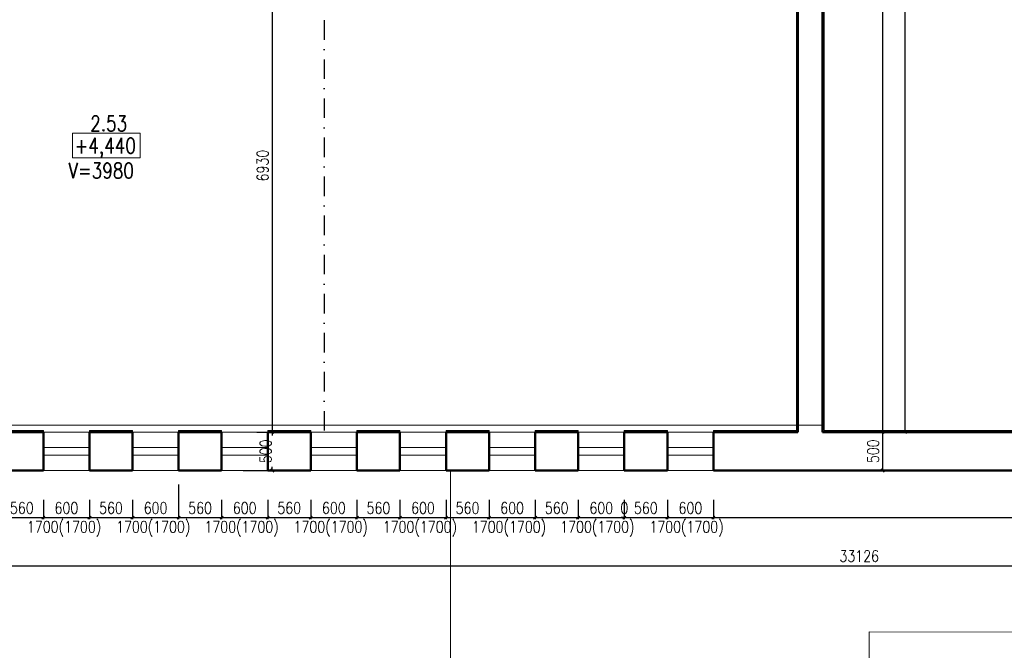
# Model space of a CAD drawing. Header units: millimetres. Extents: x -238874 to 551972, y -298952 to 658415.
# Tile 222 of 256: x 42400 to 55213, y 161723 to 169923. Entities that reach past the tile are written whole.
import ezdxf

# ---------------------------------------------------------------- set-up
doc = ezdxf.new("R2010")
doc.units = ezdxf.units.MM
doc.header["$LTSCALE"] = 20
doc.linetypes.add('ČERCHOVANÁ', pattern=[25.4, 12.7, -6.35, 0, -6.35])
for name, color, linetype in [('CZ', 255, 'Continuous'), ('KOTY', 8, 'Continuous'), ('OSYSTAVBA', 101, 'ČERCHOVANÁ')]:
    doc.layers.add(name, color=color, linetype=linetype)
doc.layers.add('NOSNÉ', color=8, linetype='Continuous', lineweight=50)
doc.layers.add('PRUCHODY', color=7, linetype='Continuous', lineweight=18)
doc.styles.add('SIMPLEX', font='SIMPLEX.shx', dxfattribs={"width": 0.8, "bigfont": 'CAD13.shx'})
doc.styles.get("Standard").update_dxf_attribs({"font": 'simplex.shx', "width": 0.8})
doc.dimstyles.new('CKA', dxfattribs={"dimtxt": 200, "dimasz": 40, "dimexe": 20, "dimexo": 0.2, "dimgap": 50, "dimtad": 1, "dimdec": 0, "dimrnd": 1, "dimzin": 0, "dimdsep": 46, "dimtxsty": 'Standard', "dimblk1": 'OBLIQUE', "dimblk2": 'OBLIQUE', "dimsah": 1, "dimcen": 0.09, "dimclrd": 253, "dimclre": 253, "dimclrt": 253, "dimadec": 0, "dimazin": 0, "dimtfac": 1, "dimtdec": 0, "dimtix": 1, "dimtmove": 2, "dimatfit": 3, "dimfxl": 1, "dimtolj": 1, "dimtzin": 0, "dimarcsym": 0})

# ---------------------------------------------------------------- blocks, each defined once
blk = doc.blocks.new('_OBLIQUE')
at = {"color": 0, "linetype": 'ByBlock'}
blk.add_line((-0.5, -0.5), (0.5, 0.5), dxfattribs=at)
blk = doc.blocks.new('*D1681')
at = {"layer": 'DEFPOINTS', "color": 0, "transparency": 16777216}
for p in [(62938, 164531), (51428, 164061), (62938, 163448)]:
    blk.add_point(p, dxfattribs=at)
at = {"layer": 'KOTY', "lineweight": -2, "transparency": 16777216}
for p, q in [((62938, 164150), (62938, 163428)), ((51428, 163448), (62938, 163448))]:
    blk.add_line(p, q, dxfattribs=at)
at = {"layer": 'KOTY', "lineweight": -2, "transparency": 16777216, "xscale": 40, "yscale": 40, "zscale": 40, "rotation": 180}
blk.add_blockref('_OBLIQUE', (51428, 163448), dxfattribs=at)
at = {"layer": 'KOTY', "lineweight": -2, "transparency": 16777216, "xscale": 40, "yscale": 40, "zscale": 40}
blk.add_blockref('_OBLIQUE', (62938, 163448), dxfattribs=at)
at = {"layer": 'KOTY', "transparency": 16777216, "insert": (57183, 163573), "char_height": 150, "attachment_point": 5, "style": 'SIMPLEX'}
blk.add_mtext('\\A1;11510', dxfattribs=at)
blk = doc.blocks.new('*D1686')
at = {"layer": 'DEFPOINTS', "color": 0, "transparency": 16777216}
for p in [(36762, 164067), (69888, 164067), (69888, 162823)]:
    blk.add_point(p, dxfattribs=at)
at = {"layer": 'KOTY', "lineweight": -2, "transparency": 16777216}
for p, q in [((69888, 163686), (69888, 162803)), ((36762, 162823), (69888, 162823))]:
    blk.add_line(p, q, dxfattribs=at)
at = {"layer": 'KOTY', "lineweight": -2, "transparency": 16777216, "xscale": 40, "yscale": 40, "zscale": 40, "rotation": 180}
blk.add_blockref('_OBLIQUE', (36762, 162823), dxfattribs=at)
at = {"layer": 'KOTY', "lineweight": -2, "transparency": 16777216, "xscale": 40, "yscale": 40, "zscale": 40}
blk.add_blockref('_OBLIQUE', (69888, 162823), dxfattribs=at)
at = {"layer": 'KOTY', "transparency": 16777216, "insert": (53325, 162948), "char_height": 150, "attachment_point": 5, "style": 'SIMPLEX'}
blk.add_mtext('\\A1;33126', dxfattribs=at)
blk = doc.blocks.new('*D1690')
at = {"layer": 'DEFPOINTS', "color": 0, "transparency": 16777216}
for p in [(52848, 193671), (53921, 193671), (52848, 164561)]:
    blk.add_point(p, dxfattribs=at)
at = {"layer": 'KOTY', "lineweight": -2, "transparency": 16777216}
for p, q in [((53229, 193671), (53941, 193671)), ((53921, 164561), (53921, 193671))]:
    blk.add_line(p, q, dxfattribs=at)
at = {"layer": 'KOTY', "lineweight": -2, "transparency": 16777216, "xscale": 40, "yscale": 40, "zscale": 40}
for p, rotation in [((53921, 193671), 90), ((53921, 164561), 270)]:
    blk.add_blockref('_OBLIQUE', p, dxfattribs=dict(at, rotation=rotation))
at = {"layer": 'KOTY', "transparency": 16777216, "insert": (53796, 179116), "char_height": 150, "attachment_point": 5, "rotation": 90, "style": 'SIMPLEX'}
blk.add_mtext('\\A1;29110', dxfattribs=at)
blk = doc.blocks.new('*D1813')
at = {"layer": 'DEFPOINTS', "color": 0, "transparency": 16777216}
for p in [(52648, 176861), (53631, 176861), (53448, 164561)]:
    blk.add_point(p, dxfattribs=at)
at = {"layer": 'KOTY', "lineweight": -2, "transparency": 16777216}
for p, q in [((53029, 176861), (53651, 176861)), ((53631, 164561), (53631, 176861))]:
    blk.add_line(p, q, dxfattribs=at)
at = {"layer": 'KOTY', "lineweight": -2, "transparency": 16777216, "xscale": 40, "yscale": 40, "zscale": 40}
for p, rotation in [((53631, 176861), 90), ((53631, 164561), 270)]:
    blk.add_blockref('_OBLIQUE', p, dxfattribs=dict(at, rotation=rotation))
at = {"layer": 'KOTY', "transparency": 16777216, "insert": (53506, 170711), "char_height": 150, "attachment_point": 5, "rotation": 90, "style": 'SIMPLEX'}
blk.add_mtext('\\A1;12300', dxfattribs=at)
blk = doc.blocks.new('*D1816')
at = {"layer": 'DEFPOINTS', "color": 0, "transparency": 16777216}
for p in [(48508, 164061), (49108, 164061), (49108, 163448)]:
    blk.add_point(p, dxfattribs=at)
at = {"layer": 'KOTY', "lineweight": -2, "transparency": 16777216}
for p, q in [((49108, 163680), (49108, 163428)), ((48508, 163448), (49108, 163448))]:
    blk.add_line(p, q, dxfattribs=at)
at = {"layer": 'KOTY', "lineweight": -2, "transparency": 16777216, "xscale": 40, "yscale": 40, "zscale": 40, "rotation": 180}
blk.add_blockref('_OBLIQUE', (48508, 163448), dxfattribs=at)
at = {"layer": 'KOTY', "lineweight": -2, "transparency": 16777216, "xscale": 40, "yscale": 40, "zscale": 40}
blk.add_blockref('_OBLIQUE', (49108, 163448), dxfattribs=at)
at = {"layer": 'KOTY', "transparency": 16777216, "insert": (48808, 163573), "char_height": 150, "attachment_point": 5, "style": 'SIMPLEX'}
blk.add_mtext('\\A1;600', dxfattribs=at)
blk = doc.blocks.new('*D1818')
at = {"layer": 'DEFPOINTS', "color": 0, "transparency": 16777216}
for p in [(46568, 171491), (45687, 164561), (45868, 164561)]:
    blk.add_point(p, dxfattribs=at)
at = {"layer": 'KOTY', "lineweight": -2, "transparency": 16777216}
for p, q in [((45687, 171491), (45687, 164561)), ((45487, 164561), (45667, 164561))]:
    blk.add_line(p, q, dxfattribs=at)
at = {"layer": 'KOTY', "lineweight": -2, "transparency": 16777216, "xscale": 40, "yscale": 40, "zscale": 40}
for p, rotation in [((45687, 171491), 90), ((45687, 164561), 270)]:
    blk.add_blockref('_OBLIQUE', p, dxfattribs=dict(at, rotation=rotation))
at = {"layer": 'KOTY', "transparency": 16777216, "insert": (45562, 168026), "char_height": 150, "attachment_point": 5, "rotation": 90, "style": 'SIMPLEX'}
blk.add_mtext('\\A1;6930', dxfattribs=at)
blk = doc.blocks.new('*D1821')
at = {"layer": 'DEFPOINTS', "color": 0, "transparency": 16777216}
for p in [(44468, 164261), (43868, 164061), (44468, 163448)]:
    blk.add_point(p, dxfattribs=at)
at = {"layer": 'KOTY', "lineweight": -2, "transparency": 16777216}
for p, q in [((44468, 163880), (44468, 163428)), ((43868, 163448), (44468, 163448))]:
    blk.add_line(p, q, dxfattribs=at)
at = {"layer": 'KOTY', "lineweight": -2, "transparency": 16777216, "xscale": 40, "yscale": 40, "zscale": 40, "rotation": 180}
blk.add_blockref('_OBLIQUE', (43868, 163448), dxfattribs=at)
at = {"layer": 'KOTY', "lineweight": -2, "transparency": 16777216, "xscale": 40, "yscale": 40, "zscale": 40}
blk.add_blockref('_OBLIQUE', (44468, 163448), dxfattribs=at)
at = {"layer": 'KOTY', "transparency": 16777216, "insert": (44168, 163573), "char_height": 150, "attachment_point": 5, "style": 'SIMPLEX'}
blk.add_mtext('\\A1;600', dxfattribs=at)
blk = doc.blocks.new('*D1826')
at = {"layer": 'DEFPOINTS', "color": 0, "transparency": 16777216}
for p in [(42148, 164061), (42708, 164061), (42708, 163448)]:
    blk.add_point(p, dxfattribs=at)
at = {"layer": 'KOTY', "lineweight": -2, "transparency": 16777216}
for p, q in [((42708, 163680), (42708, 163428)), ((42148, 163448), (42708, 163448))]:
    blk.add_line(p, q, dxfattribs=at)
at = {"layer": 'KOTY', "lineweight": -2, "transparency": 16777216, "xscale": 40, "yscale": 40, "zscale": 40, "rotation": 180}
blk.add_blockref('_OBLIQUE', (42148, 163448), dxfattribs=at)
at = {"layer": 'KOTY', "lineweight": -2, "transparency": 16777216, "xscale": 40, "yscale": 40, "zscale": 40}
blk.add_blockref('_OBLIQUE', (42708, 163448), dxfattribs=at)
at = {"layer": 'KOTY', "transparency": 16777216, "insert": (42428, 163573), "char_height": 150, "attachment_point": 5, "style": 'SIMPLEX'}
blk.add_mtext('\\A1;560', dxfattribs=at)
blk = doc.blocks.new('*D1827')
at = {"layer": 'DEFPOINTS', "color": 0, "transparency": 16777216}
for p in [(42708, 164061), (43308, 164061), (43308, 163448)]:
    blk.add_point(p, dxfattribs=at)
at = {"layer": 'KOTY', "lineweight": -2, "transparency": 16777216}
for p, q in [((43308, 163680), (43308, 163428)), ((42708, 163448), (43308, 163448))]:
    blk.add_line(p, q, dxfattribs=at)
at = {"layer": 'KOTY', "lineweight": -2, "transparency": 16777216, "xscale": 40, "yscale": 40, "zscale": 40, "rotation": 180}
blk.add_blockref('_OBLIQUE', (42708, 163448), dxfattribs=at)
at = {"layer": 'KOTY', "lineweight": -2, "transparency": 16777216, "xscale": 40, "yscale": 40, "zscale": 40}
blk.add_blockref('_OBLIQUE', (43308, 163448), dxfattribs=at)
at = {"layer": 'KOTY', "transparency": 16777216, "insert": (43008, 163573), "char_height": 150, "attachment_point": 5, "style": 'SIMPLEX'}
blk.add_mtext('\\A1;600', dxfattribs=at)
blk = doc.blocks.new('*D1828')
at = {"layer": 'DEFPOINTS', "color": 0, "transparency": 16777216}
for p in [(43308, 164061), (43868, 164061), (43868, 163448)]:
    blk.add_point(p, dxfattribs=at)
at = {"layer": 'KOTY', "lineweight": -2, "transparency": 16777216}
for p, q in [((43868, 163680), (43868, 163428)), ((43308, 163448), (43868, 163448))]:
    blk.add_line(p, q, dxfattribs=at)
at = {"layer": 'KOTY', "lineweight": -2, "transparency": 16777216, "xscale": 40, "yscale": 40, "zscale": 40, "rotation": 180}
blk.add_blockref('_OBLIQUE', (43308, 163448), dxfattribs=at)
at = {"layer": 'KOTY', "lineweight": -2, "transparency": 16777216, "xscale": 40, "yscale": 40, "zscale": 40}
blk.add_blockref('_OBLIQUE', (43868, 163448), dxfattribs=at)
at = {"layer": 'KOTY', "transparency": 16777216, "insert": (43588, 163573), "char_height": 150, "attachment_point": 5, "style": 'SIMPLEX'}
blk.add_mtext('\\A1;560', dxfattribs=at)
blk = doc.blocks.new('*D1829')
at = {"layer": 'DEFPOINTS', "color": 0, "transparency": 16777216}
for p in [(45868, 164561), (45687, 164061), (45687, 164061)]:
    blk.add_point(p, dxfattribs=at)
at = {"layer": 'KOTY', "lineweight": -2, "transparency": 16777216}
for p, q in [((45687, 164561), (45687, 164515)), ((45306, 164061), (45667, 164061)), ((45687, 164061), (45687, 164107))]:
    blk.add_line(p, q, dxfattribs=at)
at = {"layer": 'KOTY', "lineweight": -2, "transparency": 16777216, "xscale": 40, "yscale": 40, "zscale": 40}
for p, rotation in [((45687, 164561), 90), ((45687, 164061), 270)]:
    blk.add_blockref('_OBLIQUE', p, dxfattribs=dict(at, rotation=rotation))
at = {"layer": 'KOTY', "transparency": 16777216, "insert": (45602, 164311), "char_height": 150, "attachment_point": 5, "rotation": 90, "style": 'SIMPLEX'}
blk.add_mtext('\\A1;500', dxfattribs=at)
blk = doc.blocks.new('*D1830')
at = {"layer": 'DEFPOINTS', "color": 0, "transparency": 16777216}
for p in [(44468, 164261), (45028, 164061), (45028, 163448)]:
    blk.add_point(p, dxfattribs=at)
at = {"layer": 'KOTY', "lineweight": -2, "transparency": 16777216}
for p, q in [((45028, 163680), (45028, 163428)), ((44468, 163448), (45028, 163448))]:
    blk.add_line(p, q, dxfattribs=at)
at = {"layer": 'KOTY', "lineweight": -2, "transparency": 16777216, "xscale": 40, "yscale": 40, "zscale": 40, "rotation": 180}
blk.add_blockref('_OBLIQUE', (44468, 163448), dxfattribs=at)
at = {"layer": 'KOTY', "lineweight": -2, "transparency": 16777216, "xscale": 40, "yscale": 40, "zscale": 40}
blk.add_blockref('_OBLIQUE', (45028, 163448), dxfattribs=at)
at = {"layer": 'KOTY', "transparency": 16777216, "insert": (44748, 163573), "char_height": 150, "attachment_point": 5, "style": 'SIMPLEX'}
blk.add_mtext('\\A1;560', dxfattribs=at)
blk = doc.blocks.new('*D1831')
at = {"layer": 'DEFPOINTS', "color": 0, "transparency": 16777216}
for p in [(45028, 164061), (45628, 164061), (45628, 163448)]:
    blk.add_point(p, dxfattribs=at)
at = {"layer": 'KOTY', "lineweight": -2, "transparency": 16777216}
for p, q in [((45628, 163680), (45628, 163428)), ((45028, 163448), (45628, 163448))]:
    blk.add_line(p, q, dxfattribs=at)
at = {"layer": 'KOTY', "lineweight": -2, "transparency": 16777216, "xscale": 40, "yscale": 40, "zscale": 40, "rotation": 180}
blk.add_blockref('_OBLIQUE', (45028, 163448), dxfattribs=at)
at = {"layer": 'KOTY', "lineweight": -2, "transparency": 16777216, "xscale": 40, "yscale": 40, "zscale": 40}
blk.add_blockref('_OBLIQUE', (45628, 163448), dxfattribs=at)
at = {"layer": 'KOTY', "transparency": 16777216, "insert": (45328, 163573), "char_height": 150, "attachment_point": 5, "style": 'SIMPLEX'}
blk.add_mtext('\\A1;600', dxfattribs=at)
blk = doc.blocks.new('*D1832')
at = {"layer": 'DEFPOINTS', "color": 0, "transparency": 16777216}
for p in [(45628, 164061), (46188, 164061), (46188, 163448)]:
    blk.add_point(p, dxfattribs=at)
at = {"layer": 'KOTY', "lineweight": -2, "transparency": 16777216}
for p, q in [((46188, 163680), (46188, 163428)), ((45628, 163448), (46188, 163448))]:
    blk.add_line(p, q, dxfattribs=at)
at = {"layer": 'KOTY', "lineweight": -2, "transparency": 16777216, "xscale": 40, "yscale": 40, "zscale": 40, "rotation": 180}
blk.add_blockref('_OBLIQUE', (45628, 163448), dxfattribs=at)
at = {"layer": 'KOTY', "lineweight": -2, "transparency": 16777216, "xscale": 40, "yscale": 40, "zscale": 40}
blk.add_blockref('_OBLIQUE', (46188, 163448), dxfattribs=at)
at = {"layer": 'KOTY', "transparency": 16777216, "insert": (45908, 163573), "char_height": 150, "attachment_point": 5, "style": 'SIMPLEX'}
blk.add_mtext('\\A1;560', dxfattribs=at)
blk = doc.blocks.new('*D1833')
at = {"layer": 'DEFPOINTS', "color": 0, "transparency": 16777216}
for p in [(46188, 164061), (46788, 164061), (46788, 163448)]:
    blk.add_point(p, dxfattribs=at)
at = {"layer": 'KOTY', "lineweight": -2, "transparency": 16777216}
for p, q in [((46788, 163680), (46788, 163428)), ((46188, 163448), (46788, 163448))]:
    blk.add_line(p, q, dxfattribs=at)
at = {"layer": 'KOTY', "lineweight": -2, "transparency": 16777216, "xscale": 40, "yscale": 40, "zscale": 40, "rotation": 180}
blk.add_blockref('_OBLIQUE', (46188, 163448), dxfattribs=at)
at = {"layer": 'KOTY', "lineweight": -2, "transparency": 16777216, "xscale": 40, "yscale": 40, "zscale": 40}
blk.add_blockref('_OBLIQUE', (46788, 163448), dxfattribs=at)
at = {"layer": 'KOTY', "transparency": 16777216, "insert": (46488, 163573), "char_height": 150, "attachment_point": 5, "style": 'SIMPLEX'}
blk.add_mtext('\\A1;600', dxfattribs=at)
blk = doc.blocks.new('*D1834')
at = {"layer": 'DEFPOINTS', "color": 0, "transparency": 16777216}
for p in [(46788, 164061), (47348, 164061), (47348, 163448)]:
    blk.add_point(p, dxfattribs=at)
at = {"layer": 'KOTY', "lineweight": -2, "transparency": 16777216}
for p, q in [((47348, 163680), (47348, 163428)), ((46788, 163448), (47348, 163448))]:
    blk.add_line(p, q, dxfattribs=at)
at = {"layer": 'KOTY', "lineweight": -2, "transparency": 16777216, "xscale": 40, "yscale": 40, "zscale": 40, "rotation": 180}
blk.add_blockref('_OBLIQUE', (46788, 163448), dxfattribs=at)
at = {"layer": 'KOTY', "lineweight": -2, "transparency": 16777216, "xscale": 40, "yscale": 40, "zscale": 40}
blk.add_blockref('_OBLIQUE', (47348, 163448), dxfattribs=at)
at = {"layer": 'KOTY', "transparency": 16777216, "insert": (47068, 163573), "char_height": 150, "attachment_point": 5, "style": 'SIMPLEX'}
blk.add_mtext('\\A1;560', dxfattribs=at)
blk = doc.blocks.new('*D1835')
at = {"layer": 'DEFPOINTS', "color": 0, "transparency": 16777216}
for p in [(47348, 164061), (47948, 164061), (47948, 163448)]:
    blk.add_point(p, dxfattribs=at)
at = {"layer": 'KOTY', "lineweight": -2, "transparency": 16777216}
for p, q in [((47948, 163680), (47948, 163428)), ((47348, 163448), (47948, 163448))]:
    blk.add_line(p, q, dxfattribs=at)
at = {"layer": 'KOTY', "lineweight": -2, "transparency": 16777216, "xscale": 40, "yscale": 40, "zscale": 40, "rotation": 180}
blk.add_blockref('_OBLIQUE', (47348, 163448), dxfattribs=at)
at = {"layer": 'KOTY', "lineweight": -2, "transparency": 16777216, "xscale": 40, "yscale": 40, "zscale": 40}
blk.add_blockref('_OBLIQUE', (47948, 163448), dxfattribs=at)
at = {"layer": 'KOTY', "transparency": 16777216, "insert": (47648, 163573), "char_height": 150, "attachment_point": 5, "style": 'SIMPLEX'}
blk.add_mtext('\\A1;600', dxfattribs=at)
blk = doc.blocks.new('*D1836')
at = {"layer": 'DEFPOINTS', "color": 0, "transparency": 16777216}
for p in [(47948, 164061), (48508, 164061), (48508, 163448)]:
    blk.add_point(p, dxfattribs=at)
at = {"layer": 'KOTY', "lineweight": -2, "transparency": 16777216}
for p, q in [((48508, 163680), (48508, 163428)), ((47948, 163448), (48508, 163448))]:
    blk.add_line(p, q, dxfattribs=at)
at = {"layer": 'KOTY', "lineweight": -2, "transparency": 16777216, "xscale": 40, "yscale": 40, "zscale": 40, "rotation": 180}
blk.add_blockref('_OBLIQUE', (47948, 163448), dxfattribs=at)
at = {"layer": 'KOTY', "lineweight": -2, "transparency": 16777216, "xscale": 40, "yscale": 40, "zscale": 40}
blk.add_blockref('_OBLIQUE', (48508, 163448), dxfattribs=at)
at = {"layer": 'KOTY', "transparency": 16777216, "insert": (48228, 163573), "char_height": 150, "attachment_point": 5, "style": 'SIMPLEX'}
blk.add_mtext('\\A1;560', dxfattribs=at)
blk = doc.blocks.new('*D1848')
at = {"layer": 'DEFPOINTS', "color": 0, "transparency": 16777216}
for p in [(49108, 164061), (49668, 164061), (49668, 163448)]:
    blk.add_point(p, dxfattribs=at)
at = {"layer": 'KOTY', "lineweight": -2, "transparency": 16777216}
for p, q in [((49668, 163680), (49668, 163428)), ((49108, 163448), (49668, 163448))]:
    blk.add_line(p, q, dxfattribs=at)
at = {"layer": 'KOTY', "lineweight": -2, "transparency": 16777216, "xscale": 40, "yscale": 40, "zscale": 40, "rotation": 180}
blk.add_blockref('_OBLIQUE', (49108, 163448), dxfattribs=at)
at = {"layer": 'KOTY', "lineweight": -2, "transparency": 16777216, "xscale": 40, "yscale": 40, "zscale": 40}
blk.add_blockref('_OBLIQUE', (49668, 163448), dxfattribs=at)
at = {"layer": 'KOTY', "transparency": 16777216, "insert": (49388, 163573), "char_height": 150, "attachment_point": 5, "style": 'SIMPLEX'}
blk.add_mtext('\\A1;560', dxfattribs=at)
blk = doc.blocks.new('*D1849')
at = {"layer": 'DEFPOINTS', "color": 0, "transparency": 16777216}
for p in [(49668, 164061), (50268, 164061), (50268, 163448)]:
    blk.add_point(p, dxfattribs=at)
at = {"layer": 'KOTY', "lineweight": -2, "transparency": 16777216}
for p, q in [((50268, 163680), (50268, 163428)), ((49668, 163448), (50268, 163448))]:
    blk.add_line(p, q, dxfattribs=at)
at = {"layer": 'KOTY', "lineweight": -2, "transparency": 16777216, "xscale": 40, "yscale": 40, "zscale": 40, "rotation": 180}
blk.add_blockref('_OBLIQUE', (49668, 163448), dxfattribs=at)
at = {"layer": 'KOTY', "lineweight": -2, "transparency": 16777216, "xscale": 40, "yscale": 40, "zscale": 40}
blk.add_blockref('_OBLIQUE', (50268, 163448), dxfattribs=at)
at = {"layer": 'KOTY', "transparency": 16777216, "insert": (49968, 163573), "char_height": 150, "attachment_point": 5, "style": 'SIMPLEX'}
blk.add_mtext('\\A1;600', dxfattribs=at)
blk = doc.blocks.new('*D1850')
at = {"layer": 'DEFPOINTS', "color": 0, "transparency": 16777216}
for p in [(50268, 164061), (50268, 164061), (50268, 163448)]:
    blk.add_point(p, dxfattribs=at)
at = {"layer": 'KOTY', "lineweight": -2, "transparency": 16777216}
for p, q in [((50268, 163680), (50268, 163428)), ((50268, 163448), (50228, 163448)), ((50268, 163448), (50308, 163448))]:
    blk.add_line(p, q, dxfattribs=at)
at = {"layer": 'KOTY', "lineweight": -2, "transparency": 16777216, "xscale": 40, "yscale": 40, "zscale": 40}
blk.add_blockref('_OBLIQUE', (50268, 163448), dxfattribs=at)
at = {"layer": 'KOTY', "lineweight": -2, "transparency": 16777216, "xscale": 40, "yscale": 40, "zscale": 40, "rotation": 180}
blk.add_blockref('_OBLIQUE', (50268, 163448), dxfattribs=at)
at = {"layer": 'KOTY', "transparency": 16777216, "insert": (50268, 163573), "char_height": 150, "attachment_point": 5, "style": 'SIMPLEX'}
blk.add_mtext('\\A1;0', dxfattribs=at)
blk = doc.blocks.new('*D1851')
at = {"layer": 'DEFPOINTS', "color": 0, "transparency": 16777216}
for p in [(50268, 164061), (50828, 164061), (50828, 163448)]:
    blk.add_point(p, dxfattribs=at)
at = {"layer": 'KOTY', "lineweight": -2, "transparency": 16777216}
for p, q in [((50828, 163680), (50828, 163428)), ((50268, 163448), (50828, 163448))]:
    blk.add_line(p, q, dxfattribs=at)
at = {"layer": 'KOTY', "lineweight": -2, "transparency": 16777216, "xscale": 40, "yscale": 40, "zscale": 40, "rotation": 180}
blk.add_blockref('_OBLIQUE', (50268, 163448), dxfattribs=at)
at = {"layer": 'KOTY', "lineweight": -2, "transparency": 16777216, "xscale": 40, "yscale": 40, "zscale": 40}
blk.add_blockref('_OBLIQUE', (50828, 163448), dxfattribs=at)
at = {"layer": 'KOTY', "transparency": 16777216, "insert": (50548, 163573), "char_height": 150, "attachment_point": 5, "style": 'SIMPLEX'}
blk.add_mtext('\\A1;560', dxfattribs=at)
blk = doc.blocks.new('*D1852')
at = {"layer": 'DEFPOINTS', "color": 0, "transparency": 16777216}
for p in [(50828, 164061), (51428, 164061), (51428, 163448)]:
    blk.add_point(p, dxfattribs=at)
at = {"layer": 'KOTY', "lineweight": -2, "transparency": 16777216}
for p, q in [((51428, 163680), (51428, 163428)), ((50828, 163448), (51428, 163448))]:
    blk.add_line(p, q, dxfattribs=at)
at = {"layer": 'KOTY', "lineweight": -2, "transparency": 16777216, "xscale": 40, "yscale": 40, "zscale": 40, "rotation": 180}
blk.add_blockref('_OBLIQUE', (50828, 163448), dxfattribs=at)
at = {"layer": 'KOTY', "lineweight": -2, "transparency": 16777216, "xscale": 40, "yscale": 40, "zscale": 40}
blk.add_blockref('_OBLIQUE', (51428, 163448), dxfattribs=at)
at = {"layer": 'KOTY', "transparency": 16777216, "insert": (51128, 163573), "char_height": 150, "attachment_point": 5, "style": 'SIMPLEX'}
blk.add_mtext('\\A1;600', dxfattribs=at)
blk = doc.blocks.new('*D1853')
at = {"layer": 'DEFPOINTS', "color": 0, "transparency": 16777216}
for p in [(53448, 164561), (53631, 164561), (53448, 164061)]:
    blk.add_point(p, dxfattribs=at)
at = {"layer": 'KOTY', "lineweight": -2, "transparency": 16777216}
for p, q in [((53631, 164061), (53631, 164561)), ((53828, 164561), (53651, 164561))]:
    blk.add_line(p, q, dxfattribs=at)
at = {"layer": 'KOTY', "lineweight": -2, "transparency": 16777216, "xscale": 40, "yscale": 40, "zscale": 40}
for p, rotation in [((53631, 164561), 90), ((53631, 164061), 270)]:
    blk.add_blockref('_OBLIQUE', p, dxfattribs=dict(at, rotation=rotation))
at = {"layer": 'KOTY', "transparency": 16777216, "insert": (53506, 164311), "char_height": 150, "attachment_point": 5, "rotation": 90, "style": 'SIMPLEX'}
blk.add_mtext('\\A1;500', dxfattribs=at)

msp = doc.modelspace()

# ---------------------------------------------------------------- linework, layer by layer
at = {"layer": 'NOSNÉ'}
for p, q in [((52847.962, 176860.863), (52847.962, 164560.863)), ((52527.962, 171490.863), (52527.962, 164560.863)), ((42707.962, 164560.863), (42147.962, 164560.863)), ((42707.962, 164560.863), (42707.962, 164060.863)), ((43867.962, 164560.863), (43307.962, 164560.863)), ((43307.962, 164560.863), (43307.962, 164060.863)), ((43867.962, 164560.863), (43867.962, 164060.863)), ((45027.962, 164560.863), (44467.962, 164560.863)), ((44467.962, 164560.863), (44467.962, 164060.863)), ((45027.962, 164560.863), (45027.962, 164060.863)), ((46187.962, 164560.863), (45627.962, 164560.863)), ((45627.962, 164560.863), (45627.962, 164060.863)), ((46187.962, 164560.863), (46187.962, 164060.863)), ((47347.962, 164560.863), (46787.962, 164560.863)), ((46787.962, 164560.863), (46787.962, 164060.863)), ((47347.962, 164560.863), (47347.962, 164060.863)), ((48507.962, 164560.863), (47947.962, 164560.863)), ((47947.962, 164560.863), (47947.962, 164060.863)), ((48507.962, 164560.863), (48507.962, 164060.863)), ((49667.962, 164560.863), (49107.962, 164560.863)), ((49107.962, 164560.863), (49107.962, 164060.863)), ((49667.962, 164560.863), (49667.962, 164060.863)), ((50827.962, 164560.863), (50267.962, 164560.863)), ((50267.962, 164560.863), (50267.962, 164060.863)), ((50827.962, 164560.863), (50827.962, 164060.863)), ((52527.962, 164560.863), (51427.962, 164560.863)), ((51427.962, 164560.863), (51427.962, 164060.863)), ((59827.962, 164560.863), (52847.962, 164560.863)), ((42707.962, 164060.863), (42147.962, 164060.863)), ((43867.962, 164060.863), (43307.962, 164060.863)), ((45027.962, 164060.863), (44467.962, 164060.863)), ((46187.962, 164060.863), (45627.962, 164060.863)), ((47347.962, 164060.863), (46787.962, 164060.863)), ((48507.962, 164060.863), (47947.962, 164060.863)), ((49667.962, 164060.863), (49107.962, 164060.863)), ((50827.962, 164060.863), (50267.962, 164060.863)), ((52847.962, 164060.863), (51427.962, 164060.863)), ((59827.962, 164060.863), (52847.962, 164060.863))]:
    msp.add_line(p, q, dxfattribs=at)
at = {"layer": 'OSYSTAVBA'}
msp.add_line((46362.962, 183634.15), (46362.962, 164560.863), dxfattribs=at)
at = {"layer": 'PRUCHODY'}
for p, q in [((52867.962, 176860.863), (52867.962, 164580.863)), ((52507.962, 171470.863), (52507.962, 164580.863)), ((52847.962, 164650.863), (40257.479, 164650.863)), ((42707.962, 164580.863), (42147.962, 164580.863)), ((42707.962, 164560.863), (42707.962, 164580.863)), ((43307.962, 164560.863), (42707.962, 164560.863)), ((43307.962, 164560.863), (43307.962, 164580.863)), ((43867.962, 164580.863), (43307.962, 164580.863)), ((43867.962, 164560.863), (43867.962, 164580.863)), ((43867.962, 164560.863), (44467.962, 164560.863)), ((44467.962, 164560.863), (44467.962, 164580.863)), ((45027.962, 164580.863), (44467.962, 164580.863)), ((45027.962, 164560.863), (45027.962, 164580.863)), ((45027.962, 164560.863), (45627.962, 164560.863)), ((45627.962, 164560.863), (45627.962, 164580.863)), ((46187.962, 164580.863), (45627.962, 164580.863)), ((46187.962, 164560.863), (46187.962, 164580.863)), ((46187.962, 164560.863), (46787.962, 164560.863)), ((46787.962, 164560.863), (46787.962, 164580.863)), ((47347.962, 164580.863), (46787.962, 164580.863)), ((47347.962, 164560.863), (47347.962, 164580.863)), ((47347.962, 164560.863), (47947.962, 164560.863)), ((47947.962, 164560.863), (47947.962, 164580.863)), ((48507.962, 164580.863), (47947.962, 164580.863)), ((48507.962, 164560.863), (48507.962, 164580.863)), ((48507.962, 164560.863), (49107.962, 164560.863)), ((49107.962, 164560.863), (49107.962, 164580.863)), ((49667.962, 164580.863), (49107.962, 164580.863)), ((49667.962, 164560.863), (49667.962, 164580.863)), ((49667.962, 164560.863), (50267.962, 164560.863)), ((50267.962, 164560.863), (50267.962, 164580.863)), ((50827.962, 164580.863), (50267.962, 164580.863)), ((50827.962, 164560.863), (50827.962, 164580.863)), ((50827.962, 164560.863), (51427.962, 164560.863)), ((51427.962, 164560.863), (51427.962, 164580.863)), ((52507.962, 164580.863), (51427.962, 164580.863)), ((59807.962, 164580.863), (52867.962, 164580.863)), ((43307.962, 164360.863), (42707.962, 164360.863)), ((44467.962, 164360.863), (43867.962, 164360.863)), ((45627.962, 164360.863), (45027.962, 164360.863)), ((46787.962, 164360.863), (46187.962, 164360.863)), ((47947.962, 164360.863), (47347.962, 164360.863)), ((49107.962, 164360.863), (48507.962, 164360.863)), ((50267.962, 164360.863), (49667.962, 164360.863)), ((51427.962, 164360.863), (50827.962, 164360.863)), ((43307.962, 164260.863), (42707.962, 164260.863)), ((44467.962, 164260.863), (43867.962, 164260.863)), ((45627.962, 164260.863), (45027.962, 164260.863)), ((46787.962, 164260.863), (46187.962, 164260.863)), ((47947.962, 164260.863), (47347.962, 164260.863)), ((49107.962, 164260.863), (48507.962, 164260.863)), ((50267.962, 164260.863), (49667.962, 164260.863)), ((51427.962, 164260.863), (50827.962, 164260.863)), ((43307.962, 164060.863), (42707.962, 164060.863)), ((43867.962, 164060.863), (44467.962, 164060.863)), ((45027.962, 164060.863), (45627.962, 164060.863)), ((46187.962, 164060.863), (46787.962, 164060.863)), ((47347.962, 164060.863), (47947.962, 164060.863)), ((48004.629, 150790.863), (48004.629, 164060.863)), ((48507.962, 164060.863), (49107.962, 164060.863)), ((49667.962, 164060.863), (50267.962, 164060.863)), ((50827.962, 164060.863), (51427.962, 164060.863))]:
    msp.add_line(p, q, dxfattribs=at)
for points in [[(43085.143, 168446.823), (43968.822, 168446.823), (43968.822, 168126.908), (43085.143, 168126.908)], [(65007.598, 161960.863), (53455.053, 161961.704), (53455.053, 160211.704), (65007.598, 160210.863)]]:
    msp.add_lwpolyline(points, close=True, dxfattribs=at)

# ---------------------------------------------------------------- texts
at = {"layer": 'CZ', "color": 7, "char_height": 200, "width": 1830.1, "attachment_point": 1}
for s, insert in [('2.53', (43317.93, 168674.61)), ('+4,440', (43115.978, 168385.001)), ('V=3980', (43035.343, 168060.288))]:
    msp.add_mtext(s, dxfattribs=dict(at, insert=insert))
at = {"layer": 'KOTY', "char_height": 150, "attachment_point": 5, "style": 'SIMPLEX'}
for insert in [(42977.962, 163303.689), (44137.962, 163303.689), (45287.962, 163303.689), (46447.962, 163303.689), (47607.962, 163303.689), (48767.962, 163303.689), (49917.962, 163303.689), (51077.962, 163303.689)]:
    msp.add_mtext('1700(1700)', dxfattribs=dict(at, insert=insert))

# ---------------------------------------------------------------- dimensions: what is measured, and where the dimension line sits
at = {"layer": 'KOTY'}
for base, p1, p2, angle, text, picture, middle in [((53920.579, 193670.863), (52847.962, 164560.863), (52847.962, 193670.863), 270, '29110', '*D1690', (53795.579, 179115.863)), ((53631.311, 176860.863), (53447.651, 164560.863), (52647.962, 176860.863), 270, '12300', '*D1813', (53506.311, 170710.863)), ((45686.999, 164560.863), (46567.962, 171490.863), (45867.962, 164560.863), 270, '6930', '*D1818', (45561.999, 168025.863)), ((62937.962, 163447.844), (51427.962, 164060.863), (62937.962, 164530.863), 180, '11510', '*D1681', (57182.962, 163572.844)), ((53631.311, 164560.863), (53447.651, 164060.863), (53447.651, 164560.863), 270, '500', '*D1853', (53506.311, 164310.863)), ((44467.962, 163447.844), (43867.962, 164060.863), (44467.962, 164260.863), 180, '600', '*D1821', (44167.962, 163572.844)), ((45027.962, 163447.844), (44467.962, 164260.863), (45027.962, 164060.863), 180, '560', '*D1830', (44747.962, 163572.844)), ((69887.962, 162822.969), (36762.411, 164066.577), (69887.962, 164066.577), 180, '33126', '*D1686', (53325.187, 162947.969)), ((42707.962, 163447.844), (42147.962, 164060.863), (42707.962, 164060.863), 180, '560', '*D1826', (42427.962, 163572.844)), ((43307.962, 163447.844), (42707.962, 164060.863), (43307.962, 164060.863), 180, '600', '*D1827', (43007.962, 163572.844)), ((43867.962, 163447.844), (43307.962, 164060.863), (43867.962, 164060.863), 180, '560', '*D1828', (43587.962, 163572.844)), ((45627.962, 163447.844), (45027.962, 164060.863), (45627.962, 164060.863), 180, '600', '*D1831', (45327.962, 163572.844)), ((46187.962, 163447.844), (45627.962, 164060.863), (46187.962, 164060.863), 180, '560', '*D1832', (45907.962, 163572.844)), ((46787.962, 163447.844), (46187.962, 164060.863), (46787.962, 164060.863), 180, '600', '*D1833', (46487.962, 163572.844)), ((47347.962, 163447.844), (46787.962, 164060.863), (47347.962, 164060.863), 180, '560', '*D1834', (47067.962, 163572.844)), ((47947.962, 163447.844), (47347.962, 164060.863), (47947.962, 164060.863), 180, '600', '*D1835', (47647.962, 163572.844)), ((48507.962, 163447.844), (47947.962, 164060.863), (48507.962, 164060.863), 180, '560', '*D1836', (48227.962, 163572.844)), ((49107.962, 163447.844), (48507.962, 164060.863), (49107.962, 164060.863), 180, '600', '*D1816', (48807.962, 163572.844)), ((49667.962, 163447.844), (49107.962, 164060.863), (49667.962, 164060.863), 180, '560', '*D1848', (49387.962, 163572.844)), ((50267.962, 163447.844), (49667.962, 164060.863), (50267.962, 164060.863), 180, '600', '*D1849', (49967.962, 163572.844)), ((50267.962, 163447.844), (50267.962, 164060.863), (50267.962, 164060.863), 180, '0', '*D1850', (50267.962, 163572.844)), ((50827.962, 163447.844), (50267.962, 164060.863), (50827.962, 164060.863), 180, '560', '*D1851', (50547.962, 163572.844)), ((51427.962, 163447.844), (50827.962, 164060.863), (51427.962, 164060.863), 180, '600', '*D1852', (51127.962, 163572.844))]:
    dim = msp.add_linear_dim(base=base, p1=p1, p2=p2, angle=angle, text=text, dimstyle='CKA', override={"dimtxt": 150, "dimexo": 380.774374, "dimtxsty": 'SIMPLEX', "dimse1": 1, "dimclrd": 256, "dimclre": 256, "dimclrt": 256}, dxfattribs=at)
    dim.commit()
    dim.dimension.update_dxf_attribs({"geometry": picture, "text_midpoint": middle})
dim = msp.add_linear_dim(base=(45686.999, 164060.863), p1=(45867.962, 164560.863), p2=(45686.999, 164060.863), angle=270, text='500', dimstyle='CKA', override={"dimtxt": 150, "dimexo": 380.774374, "dimtxsty": 'SIMPLEX', "dimse1": 1, "dimclrd": 256, "dimclre": 256, "dimclrt": 256}, dxfattribs=at)
dim.commit()
dim.dimension.update_dxf_attribs({"geometry": '*D1829', "text_midpoint": (45601.999, 164310.863), "dimtype": 160})

doc.saveas('drawing.dxf')
